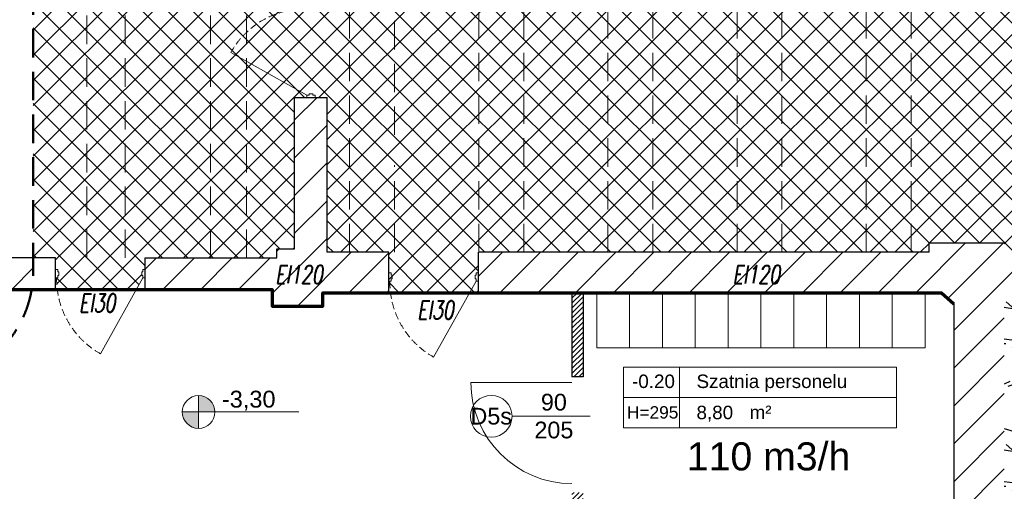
# Model space of a CAD drawing. Header units: millimetres. Extents: x 26866 to 1024070, y -428191 to 408885.
# Tile 246 of 248: x 212028 to 220796, y 395503 to 399703. Entities that reach past the tile are written whole.
import ezdxf

# ---------------------------------------------------------------- set-up
doc = ezdxf.new("R2010")
doc.units = ezdxf.units.MM
doc.header["$LTSCALE"] = 2
for name, pattern in [('DASHED', [19.05, 12.7, -6.35]), ('HIDDEN', [9.525, 6.35, -3.175]), ('HIDDENX2', [19.05, 12.7, -6.35])]:
    doc.linetypes.add(name, pattern=pattern)
for name, color, linetype, lineweight in [('0_OPIS', 7, 'Continuous', 13), ('3DPLAN_A_DRZWI', 173, 'Continuous', 5), ('3DPLAN_A_TABELKA POMIESZCZEŃ', 7, 'Continuous', 0), ('3DPLAN_A_WYSOKOŚCI ZMIANA', 144, 'HIDDENX2', 5), ('A_6_STOLARKA_DRZWI', 6, 'Continuous', 0), ('A_KRESKOWANIE', 9, 'Continuous', 0), ('A_STOL_OPIS', 55, 'Continuous', 5), ('A_TXT', 7, 'Continuous', 0), ('A_WYM_KOT', 161, 'Continuous', 0), ('A_ZESTAWIENIE STOLARKI', 3, 'Continuous', 15), ('Opisy', 7, 'Continuous', 13), ('sturmień wentylacyjny', 140, 'Continuous', 25)]:
    doc.layers.add(name, color=color, linetype=linetype, lineweight=lineweight)
for name, color, linetype in [('3DPLAN_A_KRESKOWANIE 1', 253, 'Continuous'), ('3DPLAN_A_OPIS', 8, 'Continuous'), ('3DPLAN_A_POMIESZCZENIE NUMER', 100, 'Continuous'), ('3DPLAN_K_NOŚNA', 7, 'Continuous'), ('A_POMIESZCZENIE OPIS', 100, 'Continuous')]:
    doc.layers.add(name, color=color, linetype=linetype)
doc.layers.add('FURNITURE ZD 1 500', color=7, linetype='Continuous', lineweight=13, true_color=0x9fa8a5)
doc.styles.add('ARIAL', font='arial.ttf')
doc.styles.add('J-ROMANS', font='ROMANS.SHX', dxfattribs={"width": 0.7, "oblique": 10})
doc.styles.add('TABEL1', font='txt')
pattern_1 = [(45, (23044.838, -26883.88), (-16.83798, 16.83798), [])]

# ---------------------------------------------------------------- blocks, each defined once
blk = doc.blocks.new('D 80')
at = {"layer": '3DPLAN_A_DRZWI', "lineweight": 20}
blk.add_line((2.09, 3.66), (40, 71.33), dxfattribs=at)
at = {"layer": '3DPLAN_A_DRZWI'}
for points in [[(0, 3.66), (2.09, 3.66), (2.09, 1.57), (3.14, 1.57), (3.14, -1.57), (2.09, -1.57), (2.09, -3.66), (0, -3.66), (0, 3.66)], [(80, 3.66), (77.91, 3.66), (77.91, 1.57), (76.86, 1.57), (76.86, -1.57), (77.91, -1.57), (77.91, -3.66), (80, -3.66), (80, 3.66)]]:
    blk.add_lwpolyline(points, dxfattribs=at)
at = {"layer": '3DPLAN_A_DRZWI', "linetype": 'HIDDEN', "ltscale": 0.5}
blk.add_arc((2.5, 4.7), 76.46, 359.22177, 60.63044, dxfattribs=at)
blk = doc.blocks.new('tabelka dla tp')
at = {"layer": '3DPLAN_A_TABELKA POMIESZCZEŃ'}
for p, q in [((49.7, 54), (49.7, 0)), ((0, 27), (243.13, 27))]:
    blk.add_line(p, q, dxfattribs=at)
blk.add_lwpolyline([(0, 54), (243.13, 54), (243.13, 0), (0, 0)], close=True, dxfattribs=at)
at = {"layer": '3DPLAN_A_POMIESZCZENIE NUMER', "color": 7, "style": 'ARIAL'}
blk.add_attdef('NUMER', (2.23, 35.39), '', height=12, dxfattribs=at)
at = {"layer": 'A_POMIESZCZENIE OPIS', "insert": (112.2, 19.75), "char_height": 12, "width": 36.4122, "attachment_point": 1, "style": 'ARIAL'}
blk.add_mtext('{\\C7;m²}', dxfattribs=at)
at = {"layer": 'A_POMIESZCZENIE OPIS', "color": 7, "style": 'ARIAL'}
for tag, p in [('NAZWA', (51.73, 35.39)), ('POWIERZCHNIA', (51.06, 7.24))]:
    blk.add_attdef(tag, p, '', height=12, dxfattribs=at)
blk = doc.blocks.new('kondygnacja -1')
at = {"layer": '3DPLAN_A_KRESKOWANIE 1'}
h = blk.add_hatch(dxfattribs=at)
h.set_pattern_fill('ANSI31', color=256, scale=7.5, style=0)
h.set_pattern_definition(pattern_1)
h.paths.add_polyline_path([(31677.49, -24430.84), (30214.87, -24430.84), (30214.87, -24470.84), (30429.61, -24470.84), (30429.61, -24477.84), (30447.61, -24477.84), (30447.61, -24818.84), (30476.61, -24818.84), (30476.61, -24470.84), (31012.61, -24470.84), (31012.61, -24478.84), (31079.61, -24478.84), (31079.61, -24470.84), (31638.61, -24470.84), (31638.61, -25036.84), (31079.61, -25036.84), (31079.61, -25028.84), (31012.61, -25028.84), (31012.61, -25036.84), (30611.38, -25036.84), (30611.38, -25072.84), (31023.61, -25072.84), (31034.61, -25082.84), (31034.61, -25330.84), (31023.61, -25340.84), (30831.4, -25340.84, -0.038531), (30832.58, -25356.18), (30832.58, -25371.84), (31079.61, -25371.84), (31079.61, -25072.84), (31638.61, -25072.84), (31638.61, -25943.84), (30832.58, -25943.84), (30832.58, -26009.84), (31677.49, -26009.84)])
h.paths.add_polyline_path([(30682.61, -26009.84), (30832.58, -26009.84), (30832.58, -25943.84), (30760.61, -25943.84), (30760.61, -25454.67), (30735.61, -25464.58), (30735.61, -25943.84), (30682.61, -25943.84)])
h.paths.add_polyline_path([(30679.61, -25371.84), (30735.61, -25371.84), (30735.61, -25464.58), (30760.61, -25454.67), (30760.61, -25371.84), (30832.58, -25371.84), (30832.58, -25356.18, 0.038531), (30831.4, -25340.84), (30679.61, -25340.84)])
h.paths.add_polyline_path([(30355.83, -25371.84), (30425.61, -25371.84), (30425.61, -25379.84), (30463.61, -25379.84), (30463.61, -25424.74), (30471.61, -25424.74), (30471.61, -25395.84), (30533.61, -25395.84), (30533.61, -25371.84), (30576.61, -25371.84), (30576.61, -25341.84), (30472.61, -25341.84), (30472.61, -25326.84), (30427.61, -25326.84), (30427.61, -25341.84), (30355.83, -25341.84)])
h.paths.add_polyline_path([(30456.61, -25936.84), (30425.61, -25936.84), (30425.61, -25945.84), (30380.61, -25945.84), (30380.61, -26009.84), (30512.61, -26009.84), (30512.61, -25943.84), (30466.61, -25943.84), (30466.61, -25712.84), (30456.61, -25712.84)])
h.paths.add_polyline_path([(28888.61, -25941.84), (28888.61, -26009.84), (29013.61, -26009.84), (29013.61, -25941.84)])
h.paths.add_polyline_path([(28591.17, -26009.84), (28591.17, -25944.84), (28547.61, -25944.84), (28547.61, -26009.84)])
h.paths.add_polyline_path([(28624.61, -25870.53), (28654.8, -25870.53), (28654.8, -25924.53), (28624.61, -25924.53), (28624.61, -25944.84), (28591.17, -25944.84), (28591.17, -26009.84), (28713.61, -26009.84), (28713.61, -25941.84), (28672.61, -25941.84), (28672.61, -25932.84), (28657.61, -25932.84), (28657.61, -25716.84), (28624.61, -25716.84)])
h.paths.add_polyline_path([(28372.61, -25944.84), (28328.61, -25944.84), (28328.61, -25907.84), (28282.61, -25907.84), (28282.61, -25944.84), (28248.61, -25944.84), (28248.61, -26009.84), (28372.61, -26009.84)])
h.paths.add_polyline_path([(28092.61, -25563.84), (28054.61, -25563.84), (28054.61, -25383.84), (28067.6, -25383.84), (28067.61, -25375.84), (28340.61, -25375.84), (28340.61, -25341.84), (28070.61, -25341.84), (28070.61, -25332.84), (28030.61, -25332.84), (28030.61, -25395.6), (28048.71, -25395.6), (28048.71, -25449.6), (28030.61, -25449.6), (28030.61, -26009.84), (28073.61, -26009.84), (28073.61, -25944.84), (28054.61, -25944.84), (28054.61, -25668.84), (28092.61, -25668.84)])
h.paths.add_polyline_path([(27949.61, -25495.75), (27949.61, -25507.75), (27983.29, -25507.75), (27983.29, -25521.75), (27949.61, -25521.75), (27949.61, -25531.84), (27999.61, -25531.84), (27999.61, -25934.84), (27982.61, -25934.84), (27982.61, -25942.84), (27947.61, -25942.84), (27947.61, -26009.84), (28026.62, -26009.84), (28026.62, -25449.6), (27999.61, -25449.6), (27999.61, -25463.84), (27949.61, -25463.84), (27949.61, -25481.75), (27983.29, -25481.75), (27983.29, -25495.75)])
h.paths.add_polyline_path([(27982.61, -25361.84), (27952.61, -25361.84), (27952.61, -25332.84), (28026.62, -25332.84), (28026.62, -25395.6), (27999.61, -25395.6), (27999.61, -25377.84), (27982.61, -25377.84)])
h.paths.add_polyline_path([(26818.61, -25892.84), (26781.49, -25892.84), (26781.49, -26009.84), (26894.54, -26009.84), (26894.54, -25942.84), (26830.61, -25942.84), (26830.61, -25930.84), (26818.61, -25930.84)])
h.paths.add_polyline_path([(26894.54, -26009.84), (27115.94, -26009.84), (27115.94, -25942.84), (26894.54, -25942.84)])
h.paths.add_polyline_path([(27115.94, -25942.84), (27115.94, -26009.84), (27466.61, -26009.84), (27466.61, -25942.84), (27427.61, -25942.84), (27427.61, -25933.84), (27384.61, -25933.84), (27384.61, -25942.84)])
h.paths.add_polyline_path([(27641.61, -25942.84), (27641.61, -26009.84), (27802.61, -26009.84), (27802.61, -25942.84)])
h.paths.add_polyline_path([(30621.1, -25040.47), (30688.37, -25040.47), (30688.37, -25072.87), (30621.1, -25072.87)], flags=24)
h = blk.add_hatch(dxfattribs=at)
h.set_pattern_fill('ANSI31', color=256, scale=7.5, style=0)
h.set_pattern_definition(pattern_1)
h.paths.add_polyline_path([(29010.61, -24430.84), (28888.61, -24430.84), (28888.61, -24472.84), (29010.61, -24472.84)])
h.paths.add_polyline_path([(29275.57, -25037.84), (29257.61, -25037.84), (29257.61, -24471.84), (29273.61, -24471.84), (29273.61, -24468.84), (29303.61, -24468.84), (29303.61, -24430.84), (29185.61, -24430.84), (29185.61, -24471.84), (29228.61, -24471.84), (29228.61, -25049.84), (29175.02, -25049.84), (29175.02, -25053.06, 0.060091), (29177.89, -25076.84), (29272.38, -25076.84)])
h.paths.add_polyline_path([(29273.61, -25072.84), (29380.61, -25072.84), (29380.61, -25037.84), (29275.57, -25037.84), (29272.38, -25076.84), (29273.61, -25076.84)])
h.paths.add_polyline_path([(29498.61, -25037.84), (29480.61, -25037.84), (29480.61, -25072.84), (29708.61, -25072.84), (29708.61, -25039.85), (29536.61, -25039.85), (29536.61, -24939.85), (29498.61, -24939.85)])
h.paths.add_polyline_path([(29566.61, -24430.84), (29473.61, -24430.84), (29473.61, -24468.84), (29498.61, -24468.84), (29498.61, -24727.87), (29524.78, -24727.87), (29524.78, -24781.87), (29498.61, -24781.87), (29498.61, -24826.85), (29536.61, -24826.85), (29536.61, -24470.85), (29566.61, -24470.85)])
h.paths.add_polyline_path([(29736.61, -24430.84), (29736.61, -24470.85), (29828.61, -24470.85), (29828.61, -24472.85), (29873.61, -24472.85), (29873.61, -24470.85), (30016.87, -24470.85), (30016.87, -24430.84)])
h.paths.add_polyline_path([(30016.87, -24470.85), (30112.84, -24470.85), (30112.84, -24430.84), (30016.87, -24430.84)])
h.paths.add_polyline_path([(29864.61, -25141.84), (29835.61, -25141.84), (29835.61, -25153.06), (29864.61, -25153.06)])
h.paths.add_polyline_path([(29864.61, -25087.84), (29880.61, -25069.84), (30213.45, -25069.84, 0.042168), (30214.87, -25053.06), (30214.87, -25041.84), (30178.61, -25041.84), (30178.61, -24470.84), (30214.87, -24470.84), (30214.87, -24430.84), (30112.84, -24430.84), (30112.84, -24470.85), (30115.61, -24470.85), (30115.61, -24477.85), (30159.61, -24477.85), (30159.61, -25039.85), (29899.61, -25039.85), (29899.61, -25026.85), (29826.61, -25026.85), (29826.61, -25039.85), (29803.61, -25039.85), (29803.61, -25072.84), (29819.61, -25072.84), (29835.61, -25088.84), (29835.61, -25153.06), (29864.61, -25153.06)])
h.paths.add_polyline_path([(29463.61, -25369.84), (29509.61, -25369.84), (29509.61, -25408.84), (29538.61, -25408.84), (29538.61, -25366.84), (29765.61, -25366.84), (29765.61, -25448.84), (29937.61, -25448.84), (29937.61, -25366.84), (30091.06, -25366.84), (30091.06, -25356.18, -0.035999), (30092.09, -25341.84), (29880.61, -25341.84), (29864.61, -25325.84), (29864.61, -25261.84), (29835.61, -25261.84), (29835.61, -25325.84), (29819.61, -25341.84), (29463.61, -25341.84)])
h.paths.add_polyline_path([(30252.83, -25342.15), (30252.83, -25341.84), (30092.09, -25341.84, 0.035999), (30091.06, -25356.18), (30091.06, -25366.84), (30152.61, -25366.84), (30152.61, -25937.84), (30091.06, -25937.84), (30091.06, -26009.84), (30210.61, -26009.84), (30210.61, -25945.84), (30180.61, -25945.84), (30180.61, -25371.84), (30252.83, -25371.84), (30252.83, -25350.58), (30252.33, -25350.58), (30252.33, -25342.15)])
h.paths.add_polyline_path([(30081.99, -25665.13), (30231.69, -25665.13), (30231.69, -25700.22), (30081.99, -25700.22)], flags=9)
h.paths.add_polyline_path([(29875.61, -25931.84), (29829.61, -25931.84), (29829.61, -25937.84), (29781.61, -25937.84), (29781.61, -26009.84), (29917.61, -26009.84), (29917.61, -25937.84), (29875.61, -25937.84)])
h.paths.add_polyline_path([(29611.61, -26009.84), (29611.61, -25937.84), (29538.61, -25937.84), (29538.61, -25683.8), (29507.61, -25683.8), (29507.61, -25943.84), (29482.61, -25943.84), (29482.61, -26009.84)])
h.paths.add_polyline_path([(29282.81, -25653.75), (29568.72, -25653.75), (29568.72, -25738.67), (29282.81, -25738.67)], flags=9)
h.paths.add_polyline_path([(29479.61, -25623.84), (29507.61, -25623.84), (29507.61, -25683.8), (29538.61, -25683.8), (29538.61, -25498.84), (29509.61, -25498.84), (29509.61, -25608.84), (29479.61, -25608.84)])
h.paths.add_polyline_path([(29389.61, -25608.84), (29262.17, -25608.84), (29262.17, -25623.84), (29389.61, -25623.84)])
h.paths.add_polyline_path([(29312.61, -25943.84), (29275.61, -25943.84), (29275.61, -25936.84), (29262.17, -25936.84), (29262.17, -26009.84), (29312.61, -26009.84)])
h.paths.add_polyline_path([(29188.61, -26009.84), (29262.17, -26009.84), (29262.17, -25936.84), (29256.61, -25936.84), (29256.61, -25683.8), (29227.61, -25683.8), (29227.61, -25941.84), (29188.61, -25941.84)])
h.paths.add_polyline_path([(29227.61, -25683.8), (29256.61, -25683.8), (29256.61, -25623.84), (29262.17, -25623.84), (29262.17, -25608.84), (29259.61, -25608.84), (29259.61, -25369.84), (29262.17, -25369.84), (29262.17, -25356.18, 0.056395), (29259.64, -25333.84), (29224.61, -25333.84), (29224.61, -25341.84), (29157.61, -25341.84), (29157.61, -25371.84), (29227.61, -25371.84)])
h.paths.add_polyline_path([(29373.61, -25341.84), (29270.61, -25341.84), (29270.61, -25333.84), (29259.64, -25333.84, -0.056395), (29262.17, -25356.18), (29262.17, -25369.84), (29373.61, -25369.84)])
h.paths.add_polyline_path([(30170.11, -24767), (30186.53, -24767), (30186.53, -24787), (30170.11, -24787)], flags=24)
h.paths.add_polyline_path([(29566.12, -25338.58), (29633.39, -25338.58), (29633.39, -25370.98), (29566.12, -25370.98)], flags=24)
h.paths.add_polyline_path([(29957.21, -25338.58), (30024.48, -25338.58), (30024.48, -25370.98), (29957.21, -25370.98)], flags=24)
h.paths.add_polyline_path([(30179.86, -25902.33), (30243.82, -25902.33), (30243.82, -25910.46), (30179.86, -25910.46)], flags=24)
h = blk.add_hatch(dxfattribs=at)
h.set_pattern_fill('ANSI31', color=256, scale=7.5, style=0)
h.set_pattern_definition(pattern_1)
h.paths.add_polyline_path([(30427.61, -25084.84), (30472.61, -25084.84), (30472.61, -25072.84), (30531.38, -25072.84), (30531.38, -25036.84), (30476.61, -25036.84), (30476.61, -24898.84), (30447.61, -24898.84), (30447.61, -25033.84), (30431.61, -25033.84), (30431.61, -25041.84), (30314.61, -25041.84), (30314.61, -25069.84), (30427.61, -25069.84), (30427.61, -25084.84)], is_closed=False)
h.paths.add_polyline_path([(30423.54, -25040.47), (30479.47, -25040.47), (30479.47, -25072.87), (30423.54, -25072.87)], flags=9)
h = blk.add_hatch(dxfattribs=at)
h.set_pattern_fill('GRAVEL', color=256, scale=5, style=0)
h.set_pattern_definition([(228.0128, (91.44, 127), (-1016.0008633, -1143.0014045), [17.08605, -1691.525]), (184.9697, (80.01, 114.3), (1524.0024653, 126.9991038), [29.32025, -2902.7]), (132.5104, (50.8, 111.76), (1269.9990759, -1397.0013646), [20.6741, -2046.735]), (267.2737, (1.27, 80.01), (126.9994485, 2539.9991827), [26.70025, -2643.32]), (292.8337, (0, 53.34), (-635.0018028, 1524.0008665), [26.1817, -2591.99]), (357.2737, (10.16, 29.21), (-2539.9991827, 126.9994485), [26.70025, -2643.32]), (37.6942, (36.83, 27.94), (-1651.00104306, -1269.99886785), [35.3097, -3495.655]), (72.2553, (64.77, 49.53), (889.0017783, 2794.0008103), [33.336, -3300.265]), (121.4296, (74.93, 81.28), (-1016.0002618, 1650.998058), [26.79065, -2652.275]), (175.2364, (60.96, 104.14), (1396.9989027, -126.9988081), [30.58565, -1498.695]), (222.3974, (30.48, 106.68), (-1524.00004586, -1396.99818253), [39.5539, -3915.84]), (138.8141, (127, 78.74), (-888.9994337, 761.998828), [13.50025, -1336.53]), (171.4692, (116.84, 87.63), (1650.9974798, -254.00064), [25.6841, -2542.73]), (225, (91.44, 91.44), (-2e-14, -126.99991), [17.96045, -161.6445]), (203.1986, (82.55, 106.68), (635.002141, 254.001114), [9.67205, -957.53]), (291.8014, (73.66, 102.87), (-127.000089, 381.000245), [13.6783, -670.24]), (30.9638, (78.74, 90.17), (380.999598, 254.000198), [22.216, -718.315]), (161.5651, (97.79, 101.6), (254.000116, -126.99981), [16.06435, -385.545]), (16.3895, (0, 102.87), (1270.0007007, 380.9992075), [22.5044, -2227.94]), (70.3462, (21.59, 109.22), (-507.9985844, -1396.9980244), [18.87995, -1869.11]), (293.1986, (97.79, 127), (-254.001114, 635.002141), [19.344, -947.86]), (343.6105, (105.41, 109.22), (-1270.0007007, 380.9992075), [22.5044, -2227.94]), (339.444, (0, 24.13), (-635.000788, 253.999692), [21.70175, -1063.385]), (294.7751, (20.32, 16.51), (-634.9985202, 1396.9993513), [18.1836, -1800.18]), (66.8014, (99.06, 0), (254.001114, 635.002141), [19.344, -947.86]), (17.354, (106.68, 17.78), (-1651.0000891, -507.9992338), [21.28915, -2107.62]), (69.444, (36.83, 0), (-253.999692, -635.000788), [10.8509, -1074.24]), (101.3099, (91.44, 0), (-126.999373, 507.998373), [6.47575, -641.1]), (165.9638, (90.17, 6.35), (381.000268, -126.99978), [26.1817, -497.4525]), (186.009, (64.77, 12.7), (1269.9981272, 126.9997034), [24.26335, -2402.07]), (303.6901, (78.74, 78.74), (-127.000044, 253.999755), [18.3162, -439.589]), (353.1572, (88.9, 63.5), (2159.00089283, -254.0011376), [31.97785, -3165.8]), (60.9454, (120.65, 59.69), (-507.9988183, -888.9978805), [13.0754, -1294.47]), (90, (127, 71.12), (-127, 127), [7.62, -119.38]), (120.2564, (62.23, 16.51), (507.9989233, -888.9995516), [17.64335, -1746.695]), (48.0128, (53.34, 31.75), (1016.0008633, 1143.0014045), [34.17215, -1674.44]), (0, (76.2, 57.15), (127, 127), [33.02, -93.98]), (325.3048, (109.22, 57.15), (-1269.9977995, 889.0000845), [20.0805, -1987.965]), (254.0546, (125.73, 45.72), (-127.000324, -508.00121), [18.49145, -906.085]), (207.646, (120.65, 27.94), (-2412.99915245, -1270.00079874), [30.10725, -2980.625]), (175.4261, (93.98, 13.97), (-1651.00038024, 126.99938556), [31.85145, -3153.29]), (175.4261, (93.98, 13.97), (-1651.00038024, 126.99938556), [31.85145, -3153.29])])
h.paths.add_polyline_path([(31638.61, -25072.84), (31079.61, -25072.84), (31079.61, -25371.84), (30760.61, -25371.84), (30760.61, -25943.84), (31638.61, -25943.84)])
at = {"layer": '3DPLAN_A_OPIS', "lineweight": 0, "transparency": 33554687}
h = blk.add_hatch(dxfattribs=at)
h.set_pattern_fill('ANSI31', color=1)
h.set_pattern_definition([(45, (11654.2993, -5516.021), (-2.24506403, 2.24506403), [])])
h.paths.add_polyline_path([(30694.61, -25072.84), (30694.61, -25147.84), (30704.61, -25147.84), (30704.61, -25072.84)])
h.paths.add_polyline_path([(30704.61, -25250.84), (30694.61, -25250.84), (30694.61, -25340.84), (30704.61, -25340.84)])
at = {"layer": 'A_KRESKOWANIE', "transparency": 33554687}
h = blk.add_hatch(dxfattribs=at)
h.set_pattern_fill('ANSI37', color=0, scale=5)
h.paths.add_polyline_path([(31638.61, -25036.84), (31638.61, -24470.84), (31496.61, -24470.84), (31496.61, -25036.84), (31638.61, -25036.84)], is_closed=False)
h.paths.add_polyline_path([(31496.61, -25036.84), (31496.61, -24470.84), (31456.61, -24470.84), (31456.61, -25036.84), (31496.61, -25036.84)], is_closed=False)
h.paths.add_polyline_path([(31381.61, -25036.84), (31456.61, -25036.84), (31456.61, -24470.84), (31381.61, -24470.84), (31381.61, -25036.84)], is_closed=False)
h.paths.add_polyline_path([(31341.61, -25036.84), (31381.61, -25036.84), (31381.61, -24470.84), (31341.61, -24470.84), (31341.61, -25036.84)], is_closed=False)
h.paths.add_polyline_path([(31266.61, -25036.84), (31341.61, -25036.84), (31341.61, -24470.84), (31266.61, -24470.84), (31266.61, -25036.84)], is_closed=False)
h.paths.add_polyline_path([(31226.61, -25036.84), (31266.61, -25036.84), (31266.61, -24470.84), (31226.61, -24470.84), (31226.61, -25036.84)], is_closed=False)
h.paths.add_polyline_path([(31151.61, -25036.84), (31226.61, -25036.84), (31226.61, -24470.84), (31151.61, -24470.84), (31151.61, -25036.84)], is_closed=False)
h.paths.add_polyline_path([(31111.61, -25036.84), (31151.61, -25036.84), (31151.61, -24470.84), (31111.61, -24470.84), (31111.61, -25036.84)], is_closed=False)
h.paths.add_polyline_path([(31012.61, -25036.84), (31012.61, -25028.84), (31079.61, -25028.84), (31079.61, -25036.84), (31111.61, -25036.84), (31111.61, -24470.84), (31079.61, -24470.84), (31079.61, -24478.84), (31012.61, -24478.84), (31012.61, -24470.84), (30996.61, -24470.84), (30996.61, -25036.84), (31012.61, -25036.84)], is_closed=False)
h.paths.add_polyline_path([(30968.29, -24738.6), (30968.29, -24793.92), (30956.61, -24793.92), (30956.61, -25036.84), (30996.61, -25036.84), (30996.61, -24470.84), (30956.61, -24470.84), (30956.61, -24738.6), (30968.29, -24738.6)], is_closed=False)
h.paths.add_polyline_path([(30881.61, -24738.6), (30956.61, -24738.6), (30956.61, -24470.84), (30881.61, -24470.84), (30881.61, -24738.6)], is_closed=False)
h.paths.add_polyline_path([(30766.61, -24738.6), (30841.61, -24738.6), (30841.61, -24470.84), (30766.61, -24470.84), (30766.61, -24738.6)], is_closed=False)
h.paths.add_polyline_path([(30841.61, -24738.6), (30881.61, -24738.6), (30881.61, -24470.84), (30841.61, -24470.84), (30841.61, -24738.6)], is_closed=False)
h.paths.add_polyline_path([(30956.61, -24793.92), (30881.61, -24793.92), (30881.61, -25036.84), (30956.61, -25036.84), (30956.61, -24793.92)], is_closed=False)
h.paths.add_polyline_path([(30881.61, -24793.92), (30841.61, -24793.92), (30841.61, -25036.84), (30881.61, -25036.84), (30881.61, -24793.92)], is_closed=False)
h.paths.add_polyline_path([(30841.61, -24793.92), (30766.61, -24793.92), (30766.61, -25036.84), (30841.61, -25036.84), (30841.61, -24793.92)], is_closed=False)
h.paths.add_polyline_path([(30726.61, -25036.84), (30766.61, -25036.84), (30766.61, -24793.92), (30759.76, -24793.92), (30759.76, -24738.6), (30766.61, -24738.6), (30766.61, -24470.84), (30726.61, -24470.84), (30726.61, -25036.84)], is_closed=False)
h.paths.add_polyline_path([(30651.61, -25036.84), (30726.61, -25036.84), (30726.61, -24470.84), (30651.61, -24470.84), (30651.61, -25036.84)], is_closed=False)
h.paths.add_polyline_path([(30611.61, -25036.84), (30651.61, -25036.84), (30651.61, -24470.84), (30611.61, -24470.84), (30611.61, -25036.84)], is_closed=False)
h.paths.add_polyline_path([(30496.61, -24470.84), (30496.61, -25036.84), (30531.38, -25036.84), (30531.38, -25072.84), (30611.38, -25072.84), (30611.38, -25036.84), (30611.61, -25036.84), (30611.61, -24470.84), (30496.61, -24470.84)], is_closed=False)
h.paths.add_polyline_path([(30404.61, -24841.04), (30404.61, -24866.59), (30458.44, -24896.75), (30460.54, -24896.75), (30460.54, -24895.7), (30463.68, -24895.7), (30463.68, -24896.75), (30465.77, -24896.75), (30465.77, -24898.84), (30476.61, -24898.84), (30476.61, -25036.84), (30496.61, -25036.84), (30496.61, -24470.84), (30476.61, -24470.84), (30476.61, -24818.84), (30465.77, -24818.84), (30465.77, -24820.93), (30463.68, -24820.93), (30463.68, -24821.98), (30460.54, -24821.98), (30460.54, -24820.93), (30458.44, -24820.93), (30458.44, -24819.89, 0.196426), (30404.61, -24841.04)], is_closed=False)
h.paths.add_polyline_path([(30447.61, -24477.84), (30429.61, -24477.84), (30429.61, -24470.84), (30404.61, -24470.84), (30404.61, -24841.04, -0.196426), (30458.44, -24819.89), (30458.44, -24818.84), (30447.61, -24818.84), (30447.61, -24477.84)], is_closed=False)
h.paths.add_polyline_path([(30404.61, -24470.84), (30372.61, -24470.84), (30372.61, -25041.84), (30404.61, -25041.84), (30404.61, -24866.59), (30390.77, -24858.84, -0.074124), (30404.61, -24841.04), (30404.61, -24470.84)], is_closed=False)
h.paths.add_polyline_path([(30404.61, -24866.59), (30404.61, -25041.84), (30431.61, -25041.84), (30431.61, -25033.84), (30447.61, -25033.84), (30447.61, -24898.84), (30458.44, -24898.84), (30458.44, -24896.75), (30404.61, -24866.59)], is_closed=False)
h.paths.add_polyline_path([(30236.21, -25069.84), (30306.72, -25069.84), (30312.51, -25059.5), (30312.51, -25057.41), (30311.47, -25057.41), (30311.47, -25054.27), (30312.51, -25054.27), (30312.51, -25052.18), (30314.61, -25052.18), (30314.61, -25041.84), (30372.61, -25041.84), (30372.61, -24470.84), (30214.87, -24470.84), (30214.87, -25041.84), (30234.61, -25041.84), (30234.61, -25052.18), (30236.7, -25052.18), (30236.7, -25054.27), (30237.75, -25054.27), (30237.75, -25057.41), (30236.7, -25057.41), (30236.7, -25059.5), (30235.65, -25059.5, 0.033888), (30236.21, -25069.84)], is_closed=False)
h.paths.add_polyline_path([(30404.61, -24866.59), (30404.61, -24841.04, 0.074124), (30390.77, -24858.84), (30404.61, -24866.59)], is_closed=False, flags=16)
at = {"layer": 'A_WYM_KOT'}
h = blk.add_hatch(color=256, dxfattribs=at)
h.dxf.hatch_style = 1
h.paths.add_polyline_path([(30362.07, -25179.09), (30347.51, -25179.09, 0.414214), (30362.07, -25193.65), (30362.07, -25179.09)], is_closed=False)
h.paths.add_polyline_path([(30362.07, -25179.09), (30376.63, -25179.09, 0.143872), (30374.32, -25171.22), (30362.07, -25171.22), (30362.07, -25179.09)], is_closed=False)
h.paths.add_polyline_path([(30362.07, -25164.53), (30362.07, -25171.22), (30374.32, -25171.22, 0.255137), (30362.07, -25164.53)], is_closed=False)
at = {"layer": '3DPLAN_A_OPIS', "color": 1, "lineweight": 0}
for p, q in [((30234.61, -25069.84), (30314.61, -25069.84)), ((30531.38, -25072.84), (30611.38, -25072.84)), ((30611.38, -25072.84), (30609.77, -25072.84))]:
    blk.add_line(p, q, dxfattribs=at)
at = {"layer": '3DPLAN_A_OPIS', "color": 1, "lineweight": 30}
for p, q in [((30694.61, -25072.84), (30694.61, -25147.84)), ((30704.61, -25072.84), (30704.61, -25147.84)), ((30704.61, -25147.84), (30694.61, -25147.84))]:
    blk.add_line(p, q, dxfattribs=at)
at = {"layer": '3DPLAN_A_WYSOKOŚCI ZMIANA'}
for p, q in [((30262.61, -25041.84), (30262.61, -24470.84)), ((30296.61, -25041.84), (30296.61, -24470.84)), ((30372.61, -25041.84), (30372.61, -24470.84)), ((30404.61, -25041.84), (30404.61, -24470.84)), ((30496.61, -25036.84), (30496.61, -24470.84)), ((30536.61, -24932.36), (30536.61, -24470.84)), ((30611.61, -25036.84), (30611.61, -24470.84)), ((30651.61, -25036.84), (30651.61, -24470.84)), ((30726.61, -25036.84), (30726.61, -24470.84)), ((30766.61, -25036.84), (30766.61, -24470.84)), ((30841.61, -25036.84), (30841.61, -24470.84)), ((30881.61, -25036.84), (30881.61, -24470.84)), ((30956.61, -25036.84), (30956.61, -24470.84)), ((30996.61, -25036.84), (30996.61, -24470.84)), ((30536.61, -25036.84), (30536.61, -24959.36))]:
    blk.add_line(p, q, dxfattribs=at)
at = {"layer": '3DPLAN_K_NOŚNA'}
for p, q in [((30447.61, -24898.84), (30476.61, -24898.84)), ((30447.61, -25033.84), (30447.61, -24898.84)), ((30476.61, -25036.84), (30476.61, -24898.84)), ((30431.61, -25033.84), (30447.61, -25033.84)), ((30431.61, -25041.84), (30431.61, -25033.84)), ((31012.61, -25036.84), (31012.61, -25028.84)), ((31079.61, -25028.84), (31012.61, -25028.84)), ((30234.61, -25041.84), (30178.61, -25041.84)), ((30234.61, -25069.84), (30234.61, -25041.84)), ((30314.61, -25041.84), (30431.61, -25041.84)), ((30314.61, -25069.84), (30314.61, -25041.84)), ((30531.38, -25036.84), (30476.61, -25036.84)), ((30531.38, -25072.84), (30531.38, -25036.84)), ((30611.38, -25072.84), (30611.38, -25036.84)), ((31012.61, -25036.84), (30611.38, -25036.84)), ((29880.61, -25069.84), (30234.61, -25069.84)), ((30314.61, -25069.84), (30427.61, -25069.84)), ((30427.61, -25084.84), (30427.61, -25069.84)), ((30472.61, -25072.84), (30531.38, -25072.84)), ((30472.61, -25072.84), (30472.61, -25084.84)), ((30609.77, -25072.84), (31023.61, -25072.84)), ((31034.61, -25082.84), (31023.61, -25072.84)), ((30472.61, -25084.84), (30427.61, -25084.84)), ((31034.61, -25082.84), (31034.61, -25330.84))]:
    blk.add_line(p, q, dxfattribs=at)
at = {"layer": 'A_6_STOLARKA_DRZWI'}
blk.add_line((30694.61, -25152.84), (30604.61, -25152.84), dxfattribs=at)
blk.add_arc((30694.61, -25152.84), 90, 180, 269.99992, dxfattribs=at)
at = {"layer": 'A_STOL_OPIS'}
blk.add_line((30710.7, -25182.91), (30641.26, -25182.91), dxfattribs=at)
at = {"layer": 'A_TXT', "color": 1, "lineweight": 70}
blk.add_lwpolyline([(30159.61, -24477.85), (30159.61, -25069.84), (30427.61, -25069.84), (30427.61, -25084.84), (30472.61, -25084.84), (30472.61, -25072.84), (31023.61, -25072.84), (31034.61, -25082.84)], dxfattribs=at)
at = {"layer": 'A_WYM_KOT'}
for p, q in [((30362.07, -25164.53), (30362.07, -25193.65)), ((30376.63, -25179.09), (30347.51, -25179.09)), ((30451.4, -25179.09), (30376.63, -25179.09))]:
    blk.add_line(p, q, dxfattribs=at)
blk.add_circle((30362.07, -25179.09), 14.56, dxfattribs=at)
at = {"layer": 'A_ZESTAWIENIE STOLARKI', "ltscale": 0.25}
blk.add_circle((30622.68, -25182.91), 18.58, dxfattribs=at)
at = {"layer": 'FURNITURE ZD 1 500', "ltscale": 0.01}
for p, q in [((30745.86, -25121.84), (30745.86, -25072.84)), ((30775.11, -25121.84), (30775.11, -25072.84)), ((30804.36, -25121.84), (30804.36, -25072.84)), ((30862.86, -25121.84), (30862.86, -25072.84)), ((30892.11, -25121.84), (30892.11, -25072.84)), ((30921.36, -25121.84), (30921.36, -25072.84)), ((30979.86, -25121.84), (30979.86, -25072.84)), ((31009.11, -25121.84), (31009.11, -25072.84))]:
    blk.add_line(p, q, dxfattribs=at)
for points in [[(30833.61, -25121.84), (30716.61, -25121.84), (30716.61, -25072.84), (30833.61, -25072.84)], [(30950.61, -25121.84), (30833.61, -25121.84), (30833.61, -25072.84), (30950.61, -25072.84)]]:
    blk.add_lwpolyline(points, close=True, dxfattribs=at)
blk.add_lwpolyline([(31009.11, -25121.84), (30950.61, -25121.84), (30950.61, -25072.84), (31009.11, -25072.84)], dxfattribs=at)
at = {"layer": 'Opisy', "color": 1, "linetype": 'DASHED', "lineweight": 50}
blk.add_lwpolyline([(29275.02, -24280.72), (30114.87, -24280.72, -0.414214), (30214.87, -24380.72), (30214.87, -25053.06, -0.414214), (30114.87, -25153.06), (29275.02, -25153.06, -0.414214), (29175.02, -25053.06), (29175.02, -24380.72, -0.414214)], format="xyb", close=True, dxfattribs=at)
at = {"layer": '3DPLAN_A_DRZWI'}
for p, rotation in [((30462.11, -24898.84), 89.99999999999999), ((30314.61, -25055.84), 180), ((30611.38, -25058.84), 180)]:
    blk.add_blockref('D 80', p, dxfattribs=dict(at, rotation=rotation))
at = {"layer": '3DPLAN_A_TABELKA POMIESZCZEŃ', "ltscale": 0.5}
ref = blk.add_blockref('tabelka dla tp', (30740.55, -25193.13), dxfattribs=at)
ref.add_attrib('NUMER', '-0.20', (30748.07, -25157.75), dxfattribs={"layer": '3DPLAN_A_POMIESZCZENIE NUMER', "color": 0, "height": 12, "style": 'ARIAL'})
ref.add_attrib('NAZWA', 'Szatnia personelu', (30805.5, -25157.75), dxfattribs={"layer": 'A_POMIESZCZENIE OPIS', "color": 0, "height": 12, "style": 'ARIAL'})
ref.add_attrib('POWIERZCHNIA', '8,80', (30805.5, -25185.5), dxfattribs={"layer": 'A_POMIESZCZENIE OPIS', "color": 0, "height": 12, "style": 'ARIAL'})
at = {"layer": '3DPLAN_A_OPIS', "color": 1, "lineweight": 30, "style": 'ARIAL'}
for tag, p in [('PRZESUNIĘCIE_WEJŚCIA', (27655.16, -24535.33)), ('WYŁĄCZONE', (27007.18, -24723.98)), ('Z_OPRACOWANIA', (26996.84, -24746.42)), ('WYŁĄCZONE', (30803.05, -24760.87)), ('Z_OPRACOWANIA', (30792.71, -24783.3)), ('WYŁĄCZONE', (28894.9, -24826.59)), ('Z_OPRACOWANIA', (28884.56, -24849.03)), ('POWIĘKSZENIE_WEJŚCIA', (28313.68, -25144.41)), ('POWIĘKSZENIE_WEJŚCIA', (29600.62, -25191.36)), ('POWIĘKSZENIE_WEJŚCIA', (28011.45, -25235.42)), ('WYŁĄCZONE', (29754.42, -25678.17)), ('Z_OPRACOWANIA', (29744.08, -25700.6)), ('WYJŚCIE_EWAKUACYJNE', (27763.79, -26106.07))]:
    blk.add_attdef(tag, p, '', height=12, dxfattribs=at)
at = {"layer": '3DPLAN_A_OPIS', "color": 0, "lineweight": 30, "style": 'ARIAL'}
for tag, p in [('UGUL_1', (29350.3, -24586.01)), ('UGUL_2', (29622.92, -24586.01)), ('UGUL_3', (29833.15, -24586.01))]:
    blk.add_attdef(tag, p, '', height=12, dxfattribs=at)
at = {"layer": '3DPLAN_A_TABELKA POMIESZCZEŃ', "color": 7, "ltscale": 0.5, "insert": (30743.62, -25173.91), "char_height": 11, "width": 59.2068, "attachment_point": 1, "style": 'ARIAL'}
blk.add_mtext('H=295', dxfattribs=at)
at = {"layer": '3DPLAN_A_TABELKA POMIESZCZEŃ', "ltscale": 0.5, "style": 'ARIAL'}
for tag, p in [('KURTYNA', (27861.91, -26064.85)), ('POWIETRZNA', (27861.91, -26084.56))]:
    blk.add_attdef(tag, p, '', height=12, dxfattribs=at)
at = {"layer": 'A_STOL_OPIS', "ltscale": 0.2, "insert": (30649.31, -25162.89), "char_height": 14.872, "attachment_point": 1, "style": 'TABEL1'}
blk.add_mtext_dynamic_manual_height_columns('\\pxqc;{\\fArial|b0|i0|c238|p34;90\\P205}', width=58.3206, gutter_width=80, heights=[0], dxfattribs=at)
at = {"layer": 'A_TXT', "color": 1, "lineweight": 30, "char_height": 16.2, "width": 31.0131, "attachment_point": 5, "style": 'J-ROMANS'}
for s, insert in [('EI120', (30451.5, -25056.67)), ('EI120', (30858.7, -25056.67)), ('\\PEI30', (30271.73, -25068.52)), ('\\PEI30', (30573.05, -25074.69))]:
    blk.add_mtext(s, dxfattribs=dict(at, insert=insert))
at = {"layer": 'A_WYM_KOT', "ltscale": 0.2, "insert": (30382.84, -25160.14), "char_height": 15, "attachment_point": 1, "style": 'TABEL1'}
blk.add_mtext_dynamic_manual_height_columns('{\\fArial|b0|i0|c238|p34;-3,30}', width=72.9007, gutter_width=100, heights=[17.78], dxfattribs=at)
at = {"layer": 'A_ZESTAWIENIE STOLARKI', "ltscale": 0.2, "insert": (30622.68, -25182.91), "char_height": 14.872, "attachment_point": 5, "style": 'TABEL1'}
blk.add_mtext_dynamic_manual_height_columns('{\\fArial|b0|i0|c238|p34;D5s}', width=58.3206, gutter_width=80, heights=[0], dxfattribs=at)

msp = doc.modelspace()

# ---------------------------------------------------------------- block references
at = {"layer": '0_OPIS', "xscale": 10, "yscale": 10, "zscale": 10}
msp.add_blockref('kondygnacja -1', (-90000, 648000), dxfattribs=at)

# ---------------------------------------------------------------- texts
at = {"layer": 'sturmień wentylacyjny', "insert": (217968.7, 395939), "char_height": 250, "width": 36500, "attachment_point": 1, "style": 'ARIAL'}
msp.add_mtext('110 m3/h\\P', dxfattribs=at)

doc.saveas('drawing.dxf')
